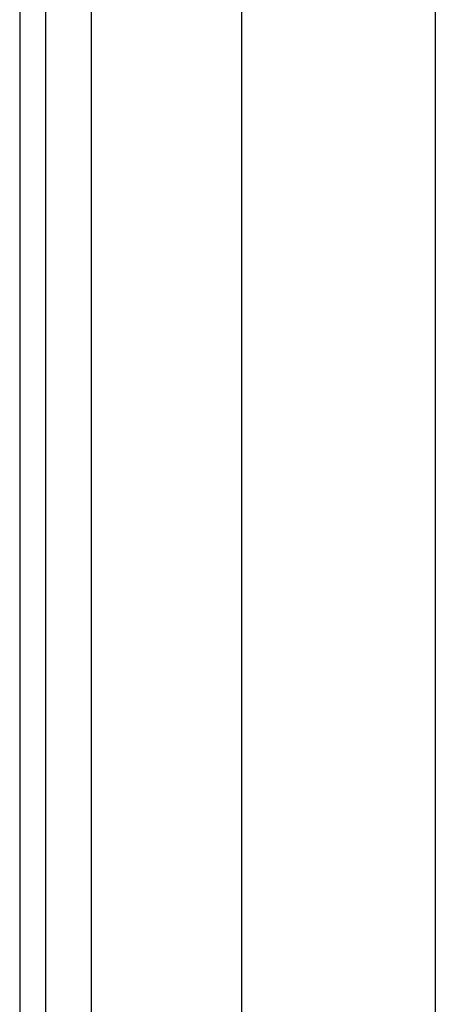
# Model space of a CAD drawing. Header units: inches. Extents: x 0 to 101, y -11 to 66.
# Tile 25 of 118: x 5 to 6.04, y 36.24 to 38.7. Entities that reach past the tile are written whole.
import ezdxf

# ---------------------------------------------------------------- set-up
doc = ezdxf.new("R2010")
doc.units = ezdxf.units.IN
doc.header["$LTSCALE"] = 6.067211
doc.header["$MEASUREMENT"] = 0
doc.layers.add('Visible Edges(ANSI)', color=7, linetype='Continuous', lineweight=25)
doc.layers.add('Visible Tangent Edges(ANSI)', color=7, linetype='Continuous', lineweight=25)

msp = doc.modelspace()

# ---------------------------------------------------------------- linework, layer by layer
at = {"layer": 'Visible Edges(ANSI)'}
for p, q in [((5.0016, 46.8385), (5.0016, 22.8056)), ((5.0669, 22.8056), (5.0669, 46.8385)), ((5.5584, 28.3336), (5.5584, 41.3105)), ((6.0433, 41.3105), (6.0433, 28.3336))]:
    msp.add_line(p, q, dxfattribs=at)
at = {"layer": 'Visible Tangent Edges(ANSI)'}
msp.add_line((5.1814, 22.8056), (5.1814, 46.8385), dxfattribs=at)

doc.saveas('drawing.dxf')
